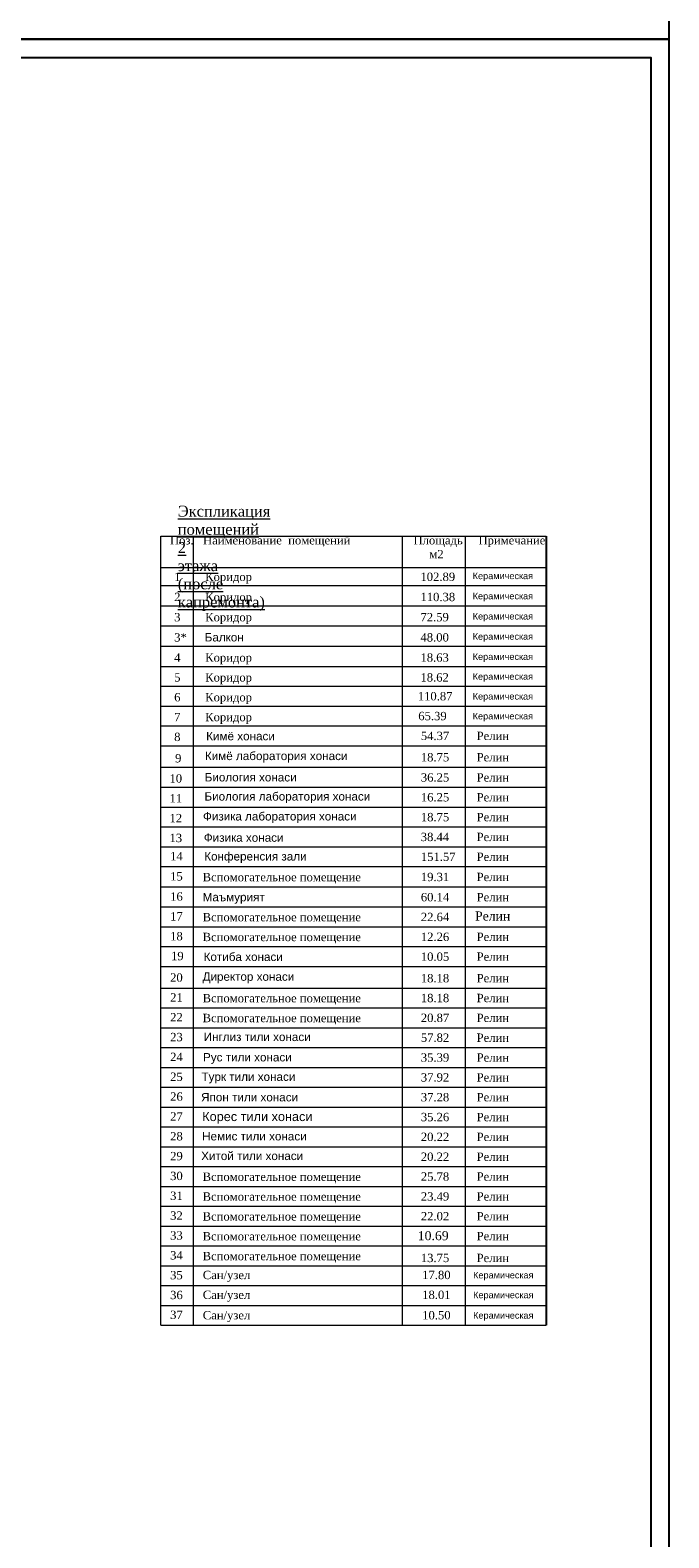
# Model space of a CAD drawing. Header units: inches. Extents: x 8001 to 766003, y -84601 to 563258.
# Tile 163 of 169: x 541004 to 558584, y 321938 to 363438. Entities that reach past the tile are written whole.
import ezdxf

# ---------------------------------------------------------------- set-up
doc = ezdxf.new("R2010")
doc.units = ezdxf.units.IN
doc.header["$MEASUREMENT"] = 0
doc.styles.add('676767', font='times.ttf')
doc.styles.get("Standard").update_dxf_attribs({"font": 'arial.ttf'})
doc.styles.add('TIEMS', font='times.ttf')

msp = doc.modelspace()

# ---------------------------------------------------------------- linework, layer by layer
at = {"lineweight": 13}
for p, q in [((544604.052, 337665.008), (544604.052, 349511.566)), ((544604.052, 349511.566), (551247.107, 349511.566)), ((545499.402, 337665.008), (545499.402, 349511.566)), ((551247.107, 349511.566), (551247.107, 337665.008)), ((551247.107, 349511.566), (555203.978, 349511.566)), ((552980.862, 349511.566), (552980.862, 337665.008)), ((544604.052, 348646.804), (551247.107, 348646.804)), ((551247.107, 348646.804), (555203.978, 348646.804)), ((544604.052, 348148.718), (551247.107, 348148.718)), ((551247.107, 348148.718), (555203.978, 348148.718)), ((544604.052, 347593.13), (551247.107, 347593.13)), ((544604.052, 347593.13), (551247.107, 347593.13)), ((551247.107, 347593.13), (555203.978, 347593.13)), ((551247.107, 347593.13), (555203.978, 347593.13)), ((551247.107, 347593.13), (555203.978, 347593.13)), ((544604.052, 347037.541), (551247.107, 347037.541)), ((551247.107, 347037.541), (555203.978, 347037.541)), ((544604.052, 346481.953), (551247.107, 346481.953)), ((551247.107, 346481.953), (555203.978, 346481.953)), ((544604.052, 345926.364), (551247.107, 345926.364)), ((551247.107, 345926.364), (555203.978, 345926.364)), ((544604.052, 345380.278), (551247.107, 345380.278)), ((551247.107, 345380.278), (555203.978, 345380.278)), ((544604.052, 344834.192), (551247.107, 344834.192)), ((551247.107, 344834.192), (555203.978, 344834.192)), ((544604.052, 344288.106), (555203.978, 344288.106)), ((544604.052, 343742.021), (555203.978, 343742.021)), ((544604.052, 343154.375), (555203.978, 343154.375)), ((544604.052, 342598.786), (551247.107, 342598.786)), ((551247.107, 342598.786), (555203.978, 342598.786)), ((544604.052, 342052.7), (551247.107, 342052.7)), ((551247.107, 342052.7), (555203.978, 342052.7)), ((544604.052, 341506.615), (551247.107, 341506.615)), ((551247.107, 341506.615), (555203.978, 341506.615)), ((544604.052, 340414.443), (551247.107, 340414.443)), ((544604.052, 340414.443), (551247.107, 340414.443)), ((544604.052, 340414.443), (551247.107, 340414.443)), ((551247.107, 340414.443), (555203.978, 340414.443)), ((551247.107, 340414.443), (555203.978, 340414.443)), ((551247.107, 340414.443), (555203.978, 340414.443)), ((551247.107, 340414.443), (555203.978, 340414.443)), ((544604.052, 339858.854), (551247.107, 339858.854)), ((544604.052, 339858.854), (551247.107, 339858.854)), ((544604.052, 339858.854), (551247.107, 339858.854)), ((551247.107, 339858.854), (555203.978, 339858.854)), ((551247.107, 339858.854), (555203.978, 339858.854)), ((551247.107, 339858.854), (555203.978, 339858.854)), ((544604.052, 339303.266), (551247.107, 339303.266)), ((551247.107, 339303.266), (555203.978, 339303.266)), ((544604.052, 338757.18), (551247.107, 338757.18)), ((551247.107, 338757.18), (555203.978, 338757.18)), ((544604.052, 338211.094), (551247.107, 338211.094)), ((551247.107, 338211.094), (555203.978, 338211.094)), ((544604.052, 337665.008), (555203.978, 337665.008)), ((544604.052, 327789.475), (544604.052, 337665.008)), ((544604.052, 337665.008), (551247.107, 337665.008)), ((545499.402, 327789.475), (545499.402, 337665.008)), ((551247.107, 337665.008), (551247.107, 327789.475)), ((551247.107, 337665.008), (555203.978, 337665.008)), ((552980.862, 337665.008), (552980.862, 327789.475)), ((544604.052, 337072.934), (555203.978, 337072.934)), ((544604.052, 336526.848), (555203.978, 336526.848)), ((544604.052, 335980.762), (555203.978, 335980.762)), ((544604.052, 335434.676), (555203.978, 335434.676)), ((544604.052, 334888.59), (555203.978, 334888.59)), ((544604.052, 334342.505), (555203.978, 334342.505)), ((544604.052, 333796.419), (555203.978, 333796.419)), ((544604.052, 333250.333), (555203.978, 333250.333)), ((544604.052, 332704.247), (555203.978, 332704.247)), ((544604.052, 332158.161), (555203.978, 332158.161)), ((544604.052, 331612.075), (555203.978, 331612.075)), ((544604.052, 331065.99), (555203.978, 331065.99)), ((544604.052, 330519.904), (555203.978, 330519.904)), ((544604.052, 329973.818), (555203.978, 329973.818)), ((544604.052, 329427.732), (555203.978, 329427.732)), ((544604.052, 328881.646), (555203.978, 328881.646)), ((544604.052, 328335.56), (555203.978, 328335.56)), ((544604.052, 327789.475), (555203.978, 327789.475))]:
    msp.add_line(p, q, dxfattribs=at)
at = {"color": 0, "lineweight": 13}
msp.add_line((544604.052, 340960.529), (555203.978, 340960.529), dxfattribs=at)
for points in [[(458584.157, 432588.364), (558584.157, 432588.364), (558584.157, 363188.364), (458584.157, 363188.364)], [(458584.157, 363188.364), (558584.157, 363188.364), (558584.157, 293788.364), (458584.157, 293788.364)], [(460584.157, 362688.364), (558084.157, 362688.364), (558084.157, 294288.364), (460584.157, 294288.364)]]:
    msp.add_lwpolyline(points, close=True)
for points in [[(555203.978, 349511.566), (555203.978, 337665.008)], [(555203.978, 337665.008), (555203.978, 327789.475)]]:
    msp.add_lwpolyline(points)

# ---------------------------------------------------------------- texts
at = {"style": '676767'}
for s, height, p in [('1', 230.001, (544967.962, 348276.794)), ('  Коридор                                                       ', 230.001, (545647.186, 348276.794)), ('102.89         ', 230.001, (551746.939, 348276.794)), ('2', 230.001, (544967.962, 347721.205)), ('  Коридор                                                       ', 230.001, (545647.186, 347721.205)), ('110.38     ', 230.001, (551746.939, 347721.205)), ('3', 230.001, (544967.962, 347165.617)), ('  Коридор                                                       ', 230.001, (545647.186, 347165.617)), ('72.59    ', 230.001, (551746.939, 347165.617)), ('3*', 230.001, (544967.962, 346610.028)), ('48.00   ', 230.001, (551746.939, 346610.028)), ('4', 230.001, (544967.962, 346054.439)), ('  Коридор                                                       ', 230.001, (545647.186, 346054.439)), ('18.63', 230.001, (551746.939, 346054.439)), ('5', 230.001, (544967.962, 345508.354)), ('  Коридор                                                       ', 230.001, (545647.186, 345508.354)), ('18.62         ', 230.001, (551746.939, 345508.354)), ('6', 230.001, (544967.962, 344962.268)), ('  Коридор                                                       ', 230.001, (545647.186, 344962.268)), ('110.87', 230.001, (551672.9, 344990.258)), ('7', 230.001, (544967.962, 344416.182)), ('  Коридор                                                       ', 230.001, (545647.186, 344416.182)), ('65.39', 230.001, (551686.886, 344444.172)), ('8', 230.001, (544967.962, 343870.096)), ('                                        54.37         ', 230.001, (548283.595, 343898.086)), ('Релин', 230.001, (553292.874, 343898.086)), ('9', 230.001, (544992.664, 343282.45)), ('                                        18.75          ', 230.001, (548283.595, 343310.44)), ('Релин', 230.001, (553292.874, 343310.44)), ('10', 230.001, (544839.241, 342726.862)), ('                                        36.25          ', 230.001, (548283.595, 342754.852)), ('Релин', 230.001, (553292.874, 342754.852)), ('11', 230.001, (544839.241, 342180.776)), ('                                        16.25          ', 230.001, (548283.595, 342208.766)), ('Релин', 230.001, (553292.874, 342208.766)), ('12', 230.001, (544839.241, 341634.69)), ('                                        18.75         ', 230.001, (548283.595, 341662.68)), ('Релин', 230.001, (553292.874, 341662.68)), ('13', 230.001, (544839.241, 341088.604)), ('                                       38.44         ', 230.001, (548367.863, 341116.594)), ('Релин', 230.001, (553292.874, 341116.594)), ('14', 230.001, (544856.883, 340587.738)), ('                                        151.57          ', 230.001, (548283.595, 340570.508)), ('Релин', 230.001, (553292.874, 340570.508)), ('15', 230.001, (544856.883, 340032.15)), ('                                        19.31          ', 230.001, (548283.595, 340014.92)), ('Релин', 230.001, (553292.874, 340014.92)), ('16', 230.001, (544856.883, 339476.561)), ('                                        60.14          ', 230.001, (548283.595, 339459.331)), ('Релин', 230.001, (553292.874, 339459.331)), ('17', 230.001, (544856.883, 338930.475)), ('                                        22.64          ', 230.001, (548283.595, 338913.245)), ('Релин', 249.9996, (553249.681, 338930.475)), ('18', 230.001, (544856.883, 338384.389)), ('                                        12.26          ', 230.001, (548283.595, 338367.159)), ('Релин', 230.001, (553292.874, 338367.159)), ('19', 230.001, (544881.586, 337838.303)), ('                                        10.05          ', 230.001, (548283.595, 337821.074)), ('Релин', 230.001, (553292.874, 337821.074)), ('20', 230.001, (544856.883, 337246.229)), ('                                        18.18          ', 230.001, (548283.595, 337228.999)), ('Релин', 230.001, (553292.874, 337228.999)), ('21', 230.001, (544856.883, 336700.143)), ('                                        18.18         ', 230.001, (548283.595, 336682.913)), ('Релин', 230.001, (553292.874, 336682.913)), ('22', 230.001, (544856.883, 336154.057)), ('                                        20.87         ', 230.001, (548283.595, 336136.828)), ('Релин', 230.001, (553292.874, 336136.828)), ('23', 230.001, (544856.883, 335607.971)), ('                                        57.82          ', 230.001, (548283.595, 335590.742)), ('Релин', 230.001, (553292.874, 335590.742)), ('24', 230.001, (544856.883, 335061.886)), ('                                        35.39        ', 230.001, (548283.595, 335044.656)), ('Релин', 230.001, (553292.874, 335044.656)), ('25', 230.001, (544856.883, 334515.8)), ('                                        37.92          ', 230.001, (548283.595, 334498.57)), ('Релин', 230.001, (553292.874, 334498.57)), ('26', 230.001, (544856.883, 333969.714)), ('                                        37.28          ', 230.001, (548283.595, 333952.484)), ('Релин', 230.001, (553292.874, 333952.484)), ('27', 230.001, (544856.883, 333423.628)), ('                                        35.26          ', 230.001, (548283.595, 333406.398)), ('Релин', 230.001, (553292.874, 333406.398)), ('28', 230.001, (544856.883, 332877.542)), ('                                        20.22          ', 230.001, (548283.595, 332860.313)), ('Релин', 230.001, (553292.874, 332860.313)), ('29', 230.001, (544856.883, 332331.456)), ('                                        20.22          ', 230.001, (548283.595, 332314.227)), ('Релин', 230.001, (553292.874, 332314.227)), ('30', 230.001, (544856.883, 331785.371)), ('                                        25.78         ', 230.001, (548283.595, 331768.141)), ('Релин', 230.001, (553292.874, 331768.141)), ('31', 230.001, (544856.883, 331239.285)), ('                                        23.49         ', 230.001, (548283.595, 331222.055)), ('Релин', 230.001, (553292.874, 331222.055)), ('32', 230.001, (544856.883, 330693.199)), ('                                        22.02          ', 230.001, (548283.595, 330675.969)), ('Релин', 230.001, (553292.874, 330675.969)), ('33', 230.001, (544856.883, 330147.113)), ('Релин', 230.001, (553292.874, 330129.883)), ('34', 230.001, (544856.883, 329601.027)), ('                                        13.75          ', 230.001, (548283.595, 329528.474)), ('Релин', 230.001, (553292.874, 329528.474)), ('35', 230.001, (544856.883, 329054.941)), ('Cан/узел', 230.0002, (545756.014, 329059.294)), ('                                        17.80          ', 230.001, (548320.868, 329059.294)), ('36', 230.001, (544856.883, 328508.856)), ('Cан/узел', 230.0002, (545756.014, 328513.208)), ('                                        18.01          ', 230.001, (548320.868, 328513.208)), ('37', 230.001, (544856.883, 327962.77)), ('Cан/узел', 230.0002, (545756.014, 327951.703)), ('                                        10.50          ', 230.001, (548320.868, 327951.703))]:
    msp.add_text(s, height=height, dxfattribs=at).set_placement(p)
at = {"color": 0, "style": '676767'}
for p in [(545751.915, 340010.474), (545751.915, 338908.799), (545751.915, 338362.713), (545751.915, 336678.467), (545751.915, 336132.382), (545751.915, 331763.695), (545751.915, 331217.609), (545751.915, 330671.523), (545751.915, 330125.437), (545751.915, 329579.352)]:
    msp.add_text('Вспомогательное помещение', height=230.0002, dxfattribs=at).set_placement(p)
at = {"lineweight": 13, "char_height": 300, "attachment_point": 1, "style": '676767'}
for s, insert, width in [('{\\LЭкспликация  помещений 2 этажа  (после капремонта) }', (545067.665, 350348.58), 22.72836), ('\\pxsm1;{\\H0.76667x;Поз\\fTimes New Roman|b0|i0|c238|p18;.   \\fTimes New Roman|b0|i0|c204|p18;Наименование  помещений                    Площадь     Примечание\\H1.30434x; \\P                                                               \\H0.76667x;м\\fTimes New Roman|b0|i0|c238|p18;2}', (544853.743, 349512.96), 10295.40048)]:
    msp.add_mtext(s, dxfattribs=dict(at, insert=insert, width=width))
at = {"char_height": 179.99908, "width": 1706.53496, "attachment_point": 1}
for insert in [(553184.966, 348506.888), (553184.966, 347951.3), (553184.966, 347395.711), (553184.966, 346840.122), (553184.966, 346284.534), (553184.966, 345738.448), (553184.966, 345192.362), (553184.966, 344646.276), (553196.155, 329259.512), (553196.155, 328713.426), (553196.155, 328151.921)]:
    msp.add_mtext('Керамическая', dxfattribs=dict(at, insert=insert))
at = {"color": 0, "attachment_point": 1}
for s, insert, char_height, width in [('Балкон', (545808.663, 346842.484), 230.001, 1077.52958), ('Кимё хонаси', (545849.067, 344121.83), 230.0002, 1936.77897), ('Кимё лаборатория хонаси', (545813.853, 343576.545), 230.001, 4072.07671), ('Биология хонаси', (545808.708, 342988.617), 230.0002, 2607.41154), ('Биология лаборатория хонаси', (545801.538, 342461.879), 230, 8248.15825), ('Физика лаборатория хонаси', (545761.101, 341913.738), 230, 4403.83322), ('Физика хонаси', (545783.457, 341328.424), 230, 4931.6337), ('Конференсия зали', (545794.815, 340812.183), 230, 6325.06821), ('Маъмурият', (545751.915, 339690.475), 230, 19.1557), ('Котиба хонаси', (545778.892, 338046.366), 230, 2240.21726), ('Директор хонаси', (545749.422, 337501.862), 230, 3219.21194), ('Инглиз тили хонаси', (545779.503, 335842.252), 230, 6621.94748), ('Рус тили хонаси', (545761.777, 335282.294), 230, 5472.03274), ('Турк тили хонаси ', (545720, 334745.76), 230, 2937.66394), ('Япон тили хонаси ', (545709.301, 334181.793), 230, 9064.30764), ('Кореc тили хонаси', (545740.68, 333660.284), 250, 6296.41883), ('Немис тили хонаси', (545736.995, 333107.461), 230, 6465.4502), ('Хитой тили хонаси', (545712.074, 332566.655), 230, 6355.15007)]:
    msp.add_mtext(s, dxfattribs=dict(at, insert=insert, char_height=char_height, width=width))
at = {"lineweight": 0, "ltscale": 100, "insert": (552098.028, 330253.35), "char_height": 250, "attachment_point": 5, "style": 'TIEMS'}
msp.add_mtext('\\A1;10.69', dxfattribs=at)

doc.saveas('drawing.dxf')
